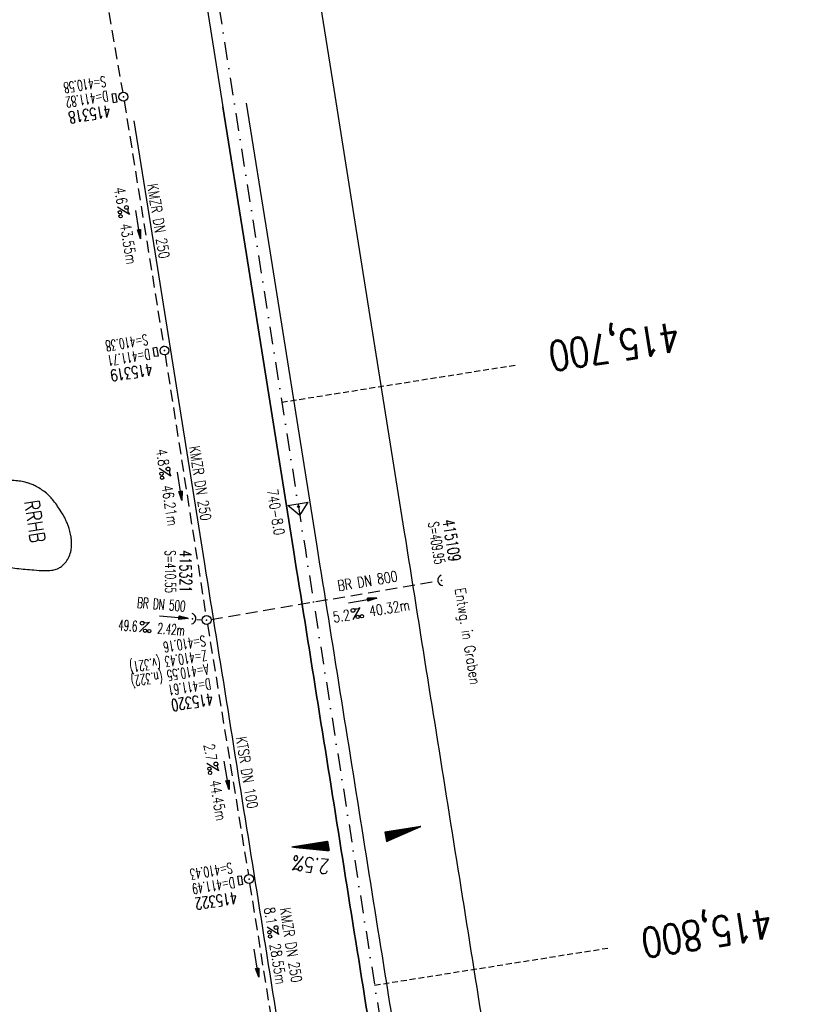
# Model space of a CAD drawing. Extents: x 447827 to 448299, y 438389 to 439851.
# Tile 19 of 21: x 447960 to 448092, y 439582 to 439749. Entities that reach past the tile are written whole.
import ezdxf
from ezdxf.enums import TextEntityAlignment as Align

# ---------------------------------------------------------------- set-up
doc = ezdxf.new("R2010")
doc.units = 0
doc.header["$LTSCALE"] = 2
doc.header["$MEASUREMENT"] = 0
for name, pattern in [('AUSGEZOGEN', [0]), ('GESTRICH-X2', [1.5, 1, -0.5]), ('GESTRICHELT', [0.75, 0.5, -0.25]), ('STRICHPT-X3', [3, 1.5, -0.75, 0, -0.75])]:
    doc.linetypes.add(name, pattern=pattern)
doc.layers.get('0').update_dxf_attribs({"linetype": 'AUSGEZOGEN'})
for name, color, linetype in [('ACHSE', 250, 'STRICHPT-X3'), ('FBR', 8, 'CONTINUOUS'), ('GEF', 7, 'CONTINUOUS'), ('HEKTOM', 250, 'GESTRICHELT'), ('KANAL', 7, 'GESTRICH-X2'), ('Netzknoten_PKT', 7, 'CONTINUOUS'), ('Netzknoten_PKT-NR', 7, 'CONTINUOUS'), ('Netzknoten_SIGNATUR', 7, 'CONTINUOUS'), ('PFEIL', 7, 'CONTINUOUS'), ('RRB', 4, 'AUSGEZOGEN'), ('SCHACHTNR', 6, 'CONTINUOUS'), ('SCHRIFT', 7, 'AUSGEZOGEN'), ('SCHSYMBOL', 7, 'AUSGEZOGEN'), ('TEXTO', 4, 'CONTINUOUS'), ('TEXTU', 4, 'CONTINUOUS')]:
    doc.layers.add(name, color=color, linetype=linetype)
doc.styles.add('ROMANS', font='romans.shx', dxfattribs={"width": 0.8})

# ---------------------------------------------------------------- blocks, each defined once
blk = doc.blocks.new('GST')
at = {"color": 0}
blk.add_circle((0, 0), 0.75, dxfattribs=at)
blk.add_point((0, 0), dxfattribs=at)
blk = doc.blocks.new('17')
blk.add_lwpolyline([(-0.76, -1.22), (0.75, -1.22), (0.75, -1.8), (-0.76, -1.8)], close=True)
blk.add_blockref('GST', (0, 0))
blk = doc.blocks.new('PFEIL2')
at = {"color": 0}
for p, q in [((0.88, 0), (-2.4, -0.01)), ((0.88, -0.27), (0.88, 0.28)), ((0.88, 0.28), (2.43, 0.01)), ((0.91, 0.27), (0.88, 0.26)), ((0.97, 0.26), (0.88, 0.25)), ((1.02, 0.25), (0.88, 0.23)), ((1.07, 0.24), (0.88, 0.21)), ((1.13, 0.23), (0.88, 0.19)), ((1.18, 0.22), (0.88, 0.17)), ((1.24, 0.21), (0.88, 0.15)), ((1.29, 0.21), (0.88, 0.14)), ((1.34, 0.2), (0.88, 0.12)), ((1.4, 0.19), (0.88, 0.1)), ((1.45, 0.18), (0.88, 0.08)), ((1.51, 0.17), (0.88, 0.06)), ((1.56, 0.16), (0.88, 0.04)), ((1.61, 0.15), (0.88, 0.02)), ((1.67, 0.14), (0.88, 0.01)), ((1.72, 0.13), (0.88, -0.01)), ((1.78, 0.12), (0.88, -0.03)), ((1.83, 0.11), (0.88, -0.05)), ((1.88, 0.1), (0.88, -0.07)), ((1.94, 0.09), (0.88, -0.09)), ((2.05, 0.08), (0.88, -0.12)), ((1.99, 0.08), (0.88, -0.11)), ((2.1, 0.07), (0.88, -0.14)), ((2.15, 0.06), (0.88, -0.16)), ((2.21, 0.05), (0.88, -0.18)), ((2.26, 0.04), (0.88, -0.2)), ((2.32, 0.03), (0.88, -0.22)), ((2.37, 0.02), (0.88, -0.23)), ((2.42, 0.01), (0.88, -0.25)), ((2.43, 0.01), (0.88, -0.27))]:
    blk.add_line(p, q, dxfattribs=at)
blk = doc.blocks.new('10')
blk.add_blockref('GST', (0, 0))
blk = doc.blocks.new('PROM')
blk.add_line((1.57, 1.82), (0.02, 0.02))
for centre, radius in [((0.32, 1.51), 0.317), ((0.94, 0.29), 0.283), ((1.64, 0.29), 0.283)]:
    blk.add_circle(centre, radius)
blk.add_arc((0.99, 2.68), 1.03, 239.1414, 303.3549)
blk = doc.blocks.new('42')
at = {"color": 0}
blk.add_arc((-0.02, -0.31), 0.91, 12.5363, 167.4637, dxfattribs=at)
blk.add_point((0, 0), dxfattribs=at)
blk = doc.blocks.new('40')
at = {"color": 0}
blk.add_arc((0.02, 0.31), 0.91, 192.5363, 347.4637, dxfattribs=at)
blk.add_point((0, 0), dxfattribs=at)
blk = doc.blocks.new('PKT')
at = {"color": 0}
blk.add_circle((0, 0), 0.15, dxfattribs=at)
blk.add_point((0, 0), dxfattribs=at)
blk = doc.blocks.new('Station_Netzknoten')
at = {"layer": 'Netzknoten_SIGNATUR'}
for p, q in [((-1.75, 0.5), (1.75, 0.5)), ((0, -1.5), (-1.75, 0.5)), ((0, -1.5), (1.75, 0.5))]:
    blk.add_line(p, q, dxfattribs=at)
blk.add_point((0, 0), dxfattribs=at)
blk = doc.blocks.new('*X5')
at = {"color": 0}
for p, q in [((725.83, 193.84), (727.44, 195.45)), ((725.83, 193.85), (727.43, 195.45)), ((725.83, 193.86), (727.42, 195.45)), ((725.83, 193.87), (727.41, 195.45)), ((725.83, 193.88), (727.4, 195.45)), ((725.83, 193.89), (727.39, 195.45)), ((725.83, 193.9), (727.38, 195.45)), ((725.83, 193.91), (727.37, 195.45)), ((725.83, 193.91), (727.37, 195.45)), ((725.83, 193.92), (727.36, 195.45)), ((725.83, 193.93), (727.35, 195.45)), ((725.83, 193.94), (727.34, 195.45)), ((725.83, 193.95), (727.33, 195.45)), ((725.83, 193.96), (727.32, 195.45)), ((725.83, 193.97), (727.31, 195.45)), ((725.83, 193.98), (727.3, 195.45)), ((725.83, 193.99), (727.29, 195.45)), ((725.83, 193.99), (727.29, 195.45)), ((725.83, 194), (727.28, 195.45)), ((725.83, 194.01), (727.27, 195.45)), ((725.83, 194.02), (727.26, 195.45)), ((725.83, 194.03), (727.25, 195.45)), ((725.83, 194.04), (727.24, 195.45)), ((725.83, 194.05), (727.23, 195.45)), ((725.83, 194.06), (727.22, 195.45)), ((725.83, 194.06), (727.21, 195.45)), ((725.83, 194.07), (727.21, 195.45)), ((725.83, 194.08), (727.2, 195.45)), ((725.83, 194.09), (727.19, 195.45)), ((725.83, 194.1), (727.18, 195.45)), ((725.83, 194.11), (727.17, 195.45)), ((725.83, 194.12), (727.16, 195.45)), ((725.83, 194.13), (727.15, 195.45)), ((725.83, 194.14), (727.14, 195.45)), ((725.83, 194.14), (727.14, 195.45)), ((725.83, 194.15), (727.13, 195.45)), ((725.83, 194.16), (727.12, 195.45)), ((725.83, 194.17), (727.11, 195.45)), ((725.83, 194.18), (727.1, 195.45)), ((725.83, 194.19), (727.09, 195.45)), ((725.83, 194.2), (727.08, 195.45)), ((725.83, 194.21), (727.07, 195.45)), ((725.83, 194.21), (727.06, 195.45)), ((725.83, 194.22), (727.06, 195.45)), ((725.83, 194.23), (727.05, 195.45)), ((725.83, 194.24), (727.04, 195.45)), ((725.83, 194.25), (727.03, 195.45)), ((725.83, 194.26), (727.02, 195.45)), ((725.83, 194.27), (727.01, 195.45)), ((725.83, 194.28), (727, 195.45)), ((725.83, 194.29), (726.99, 195.45)), ((725.83, 194.29), (726.99, 195.45)), ((725.83, 194.3), (726.98, 195.45)), ((725.83, 194.31), (726.97, 195.45)), ((725.83, 194.32), (726.96, 195.45)), ((725.83, 194.33), (726.95, 195.45)), ((725.83, 194.34), (726.94, 195.45)), ((725.83, 194.35), (726.93, 195.45)), ((725.83, 194.36), (726.92, 195.45)), ((725.83, 194.37), (726.91, 195.45)), ((725.83, 194.37), (726.91, 195.45)), ((725.83, 194.38), (726.9, 195.45)), ((725.83, 194.39), (726.89, 195.45)), ((725.83, 194.4), (726.88, 195.45)), ((725.83, 194.41), (726.87, 195.45)), ((725.83, 194.42), (726.86, 195.45)), ((725.83, 194.43), (726.85, 195.45)), ((725.83, 194.44), (726.84, 195.45)), ((725.83, 194.44), (726.83, 195.45)), ((725.83, 194.45), (726.83, 195.45)), ((725.83, 194.46), (726.82, 195.45)), ((725.83, 194.47), (726.81, 195.45)), ((725.83, 194.48), (726.8, 195.45)), ((725.83, 194.49), (726.79, 195.45)), ((725.83, 194.5), (726.78, 195.45)), ((725.83, 194.51), (726.77, 195.45)), ((725.83, 194.52), (726.76, 195.45)), ((725.83, 194.52), (726.76, 195.45)), ((725.83, 194.53), (726.75, 195.45)), ((725.83, 194.54), (726.74, 195.45)), ((725.83, 194.55), (726.73, 195.45)), ((725.83, 194.56), (726.72, 195.45)), ((725.83, 194.57), (726.71, 195.45)), ((725.83, 194.58), (726.7, 195.45)), ((725.83, 194.59), (726.69, 195.45)), ((725.83, 194.59), (726.68, 195.45)), ((725.83, 194.6), (726.68, 195.45)), ((725.83, 194.61), (726.67, 195.45)), ((725.83, 194.62), (726.66, 195.45)), ((725.83, 194.63), (726.65, 195.45)), ((725.83, 194.64), (726.64, 195.45)), ((725.83, 194.65), (726.63, 195.45)), ((725.83, 194.66), (726.62, 195.45)), ((725.83, 194.67), (726.61, 195.45)), ((725.83, 194.67), (726.61, 195.45)), ((725.83, 194.68), (726.6, 195.45)), ((725.83, 194.69), (726.59, 195.45)), ((725.83, 194.7), (726.58, 195.45)), ((725.83, 194.71), (726.57, 195.45)), ((725.83, 194.72), (726.56, 195.45)), ((725.83, 194.73), (726.55, 195.45)), ((725.83, 194.74), (726.54, 195.45)), ((725.83, 194.75), (726.53, 195.45)), ((725.83, 194.75), (726.53, 195.45)), ((725.83, 194.76), (726.52, 195.45)), ((725.83, 194.77), (726.51, 195.45)), ((725.83, 194.78), (726.5, 195.45)), ((725.83, 194.79), (726.49, 195.45)), ((725.83, 194.8), (726.48, 195.45)), ((725.83, 194.81), (726.47, 195.45)), ((725.83, 194.82), (726.46, 195.45)), ((725.83, 194.82), (726.45, 195.45)), ((725.83, 194.83), (726.45, 195.45)), ((725.83, 194.84), (726.44, 195.45)), ((725.83, 194.85), (726.43, 195.45)), ((725.83, 194.86), (726.42, 195.45)), ((725.83, 194.87), (726.41, 195.45)), ((725.83, 194.88), (726.4, 195.45)), ((725.83, 194.89), (726.39, 195.45)), ((725.83, 194.9), (726.38, 195.45)), ((725.83, 194.9), (726.38, 195.45)), ((725.83, 194.91), (726.37, 195.45)), ((725.83, 194.92), (726.36, 195.45)), ((725.83, 194.93), (726.35, 195.45)), ((725.83, 194.94), (726.34, 195.45)), ((725.83, 194.95), (726.33, 195.45)), ((725.83, 194.96), (726.32, 195.45)), ((725.83, 194.97), (726.31, 195.45)), ((725.83, 194.98), (726.3, 195.45)), ((725.83, 194.98), (726.3, 195.45)), ((725.83, 194.99), (726.29, 195.45)), ((725.83, 195), (726.28, 195.45)), ((725.83, 195.01), (726.27, 195.45)), ((725.83, 195.02), (726.26, 195.45)), ((725.83, 195.03), (726.25, 195.45)), ((725.83, 195.04), (726.24, 195.45)), ((725.83, 195.05), (726.23, 195.45)), ((725.83, 195.05), (726.22, 195.45)), ((725.83, 195.06), (726.22, 195.45)), ((725.83, 195.07), (726.21, 195.45)), ((725.83, 195.08), (726.2, 195.45)), ((725.83, 195.09), (726.19, 195.45)), ((725.83, 195.1), (726.18, 195.45)), ((725.83, 195.11), (726.17, 195.45)), ((725.83, 195.12), (726.16, 195.45)), ((725.83, 195.13), (726.15, 195.45)), ((725.83, 195.13), (726.15, 195.45)), ((725.83, 195.14), (726.14, 195.45)), ((725.83, 195.15), (726.13, 195.45)), ((725.83, 195.16), (726.12, 195.45)), ((725.83, 195.17), (726.11, 195.45)), ((725.83, 195.18), (726.1, 195.45)), ((725.83, 195.19), (726.09, 195.45)), ((725.83, 195.2), (726.08, 195.45)), ((725.83, 195.2), (726.07, 195.45)), ((725.83, 195.21), (726.07, 195.45)), ((725.83, 195.22), (726.06, 195.45)), ((725.83, 195.23), (726.05, 195.45)), ((725.83, 195.24), (726.04, 195.45)), ((725.83, 195.25), (726.03, 195.45)), ((725.83, 195.26), (726.02, 195.45)), ((725.83, 195.27), (726.01, 195.45)), ((725.83, 195.28), (726, 195.45)), ((725.83, 195.28), (726, 195.45)), ((725.83, 195.29), (725.99, 195.45)), ((725.83, 195.3), (725.98, 195.45)), ((725.83, 195.31), (725.97, 195.45)), ((725.83, 195.32), (725.96, 195.45)), ((725.83, 195.33), (725.95, 195.45)), ((725.83, 195.34), (725.94, 195.45)), ((725.83, 195.35), (725.93, 195.45)), ((725.83, 195.36), (725.92, 195.45)), ((725.83, 195.36), (725.92, 195.45)), ((725.83, 195.37), (725.91, 195.45)), ((725.83, 195.38), (725.9, 195.45)), ((725.83, 195.39), (725.89, 195.45)), ((725.83, 195.4), (725.88, 195.45)), ((725.83, 195.41), (725.87, 195.45)), ((725.83, 195.42), (725.86, 195.45)), ((725.83, 195.43), (725.85, 195.45)), ((725.83, 195.43), (725.84, 195.45)), ((725.83, 195.44), (725.84, 195.45)), ((725.83, 193.83), (727.43, 195.43)), ((725.83, 193.82), (727.43, 195.42)), ((725.83, 193.81), (727.43, 195.41)), ((725.83, 193.8), (727.42, 195.4)), ((725.83, 193.79), (727.42, 195.38)), ((725.83, 193.78), (727.42, 195.37)), ((725.83, 193.77), (727.41, 195.36)), ((725.83, 193.76), (727.41, 195.35)), ((725.83, 193.76), (727.41, 195.34)), ((725.83, 193.75), (727.4, 195.32)), ((725.83, 193.74), (727.4, 195.31)), ((725.83, 193.73), (727.4, 195.3)), ((725.83, 193.72), (727.4, 195.29)), ((725.83, 193.71), (727.39, 195.28)), ((725.83, 193.7), (727.39, 195.26)), ((725.83, 193.69), (727.39, 195.25)), ((725.83, 193.68), (727.38, 195.24)), ((725.83, 193.68), (727.38, 195.23)), ((725.83, 193.67), (727.38, 195.22)), ((725.83, 193.66), (727.37, 195.2)), ((725.83, 193.65), (727.37, 195.19)), ((725.83, 193.64), (727.37, 195.18)), ((725.83, 193.63), (727.36, 195.17)), ((725.83, 193.62), (727.36, 195.16)), ((725.83, 193.61), (727.36, 195.14)), ((725.83, 193.61), (727.35, 195.13)), ((725.83, 193.6), (727.35, 195.12)), ((725.83, 193.59), (727.35, 195.11)), ((725.83, 193.58), (727.34, 195.1)), ((725.83, 193.57), (727.34, 195.08)), ((725.83, 193.56), (727.34, 195.07)), ((725.83, 193.55), (727.34, 195.06)), ((725.83, 193.54), (727.33, 195.05)), ((725.83, 193.53), (727.33, 195.04)), ((725.83, 193.53), (727.33, 195.02)), ((725.83, 193.52), (727.32, 195.01)), ((725.83, 193.51), (727.32, 195)), ((725.83, 193.5), (727.32, 194.99)), ((725.83, 193.49), (727.31, 194.98)), ((725.83, 193.48), (727.31, 194.96)), ((725.83, 193.47), (727.31, 194.95)), ((725.83, 193.46), (727.3, 194.94)), ((725.83, 193.45), (727.3, 194.93)), ((725.83, 193.45), (727.3, 194.92)), ((725.83, 193.44), (727.29, 194.91)), ((725.83, 193.43), (727.29, 194.89)), ((725.83, 193.42), (727.29, 194.88)), ((725.83, 193.41), (727.29, 194.87)), ((725.83, 193.4), (727.28, 194.86)), ((725.83, 193.39), (727.28, 194.85)), ((725.83, 193.38), (727.28, 194.83)), ((725.83, 193.38), (727.27, 194.82)), ((725.83, 193.37), (727.27, 194.81)), ((725.83, 193.36), (727.27, 194.8)), ((725.83, 193.35), (727.26, 194.79)), ((725.83, 193.34), (727.26, 194.77)), ((725.83, 193.33), (727.26, 194.76)), ((725.83, 193.32), (727.25, 194.75)), ((725.83, 193.31), (727.25, 194.74)), ((725.83, 193.3), (727.25, 194.73)), ((725.83, 193.3), (727.24, 194.71)), ((725.83, 193.29), (727.24, 194.7)), ((725.83, 193.28), (727.24, 194.69)), ((725.83, 193.27), (727.23, 194.68)), ((725.83, 193.26), (727.23, 194.67)), ((725.83, 193.25), (727.23, 194.65)), ((725.83, 193.24), (727.23, 194.64)), ((725.83, 193.23), (727.22, 194.63)), ((725.83, 193.22), (727.22, 194.62)), ((725.83, 193.22), (727.22, 194.61)), ((725.83, 193.21), (727.21, 194.59)), ((725.83, 193.2), (727.21, 194.58)), ((725.83, 193.19), (727.21, 194.57)), ((725.83, 193.18), (727.2, 194.56)), ((725.83, 193.17), (727.2, 194.55)), ((725.83, 193.16), (727.2, 194.53)), ((725.83, 193.15), (727.19, 194.52)), ((725.83, 193.15), (727.19, 194.51)), ((725.83, 193.14), (727.19, 194.5)), ((725.83, 193.13), (727.18, 194.49)), ((725.83, 193.12), (727.18, 194.47)), ((725.83, 193.11), (727.18, 194.46)), ((725.83, 193.1), (727.17, 194.45)), ((725.83, 193.09), (727.17, 194.44)), ((725.83, 193.08), (727.17, 194.43)), ((725.83, 193.07), (727.17, 194.41)), ((725.83, 193.07), (727.16, 194.4)), ((725.83, 193.06), (727.16, 194.39)), ((725.83, 193.05), (727.16, 194.38)), ((725.83, 193.04), (727.15, 194.37)), ((725.83, 193.03), (727.15, 194.35)), ((725.83, 193.02), (727.15, 194.34)), ((725.83, 193.01), (727.14, 194.33)), ((725.83, 193), (727.14, 194.32)), ((725.83, 193), (727.14, 194.31)), ((725.83, 192.99), (727.13, 194.29)), ((725.83, 192.98), (727.13, 194.28)), ((725.83, 192.97), (727.13, 194.27)), ((725.83, 192.96), (727.12, 194.26)), ((725.83, 192.95), (727.12, 194.25)), ((725.83, 192.94), (727.12, 194.23)), ((725.83, 192.93), (727.11, 194.22)), ((725.83, 192.92), (727.11, 194.21)), ((725.83, 192.92), (727.11, 194.2)), ((725.83, 192.91), (727.11, 194.19)), ((725.83, 192.9), (727.1, 194.17)), ((725.83, 192.89), (727.1, 194.16)), ((725.83, 192.88), (727.1, 194.15)), ((725.83, 192.87), (727.09, 194.14)), ((725.83, 192.86), (727.09, 194.13)), ((725.83, 192.85), (727.09, 194.11)), ((725.83, 192.84), (727.08, 194.1)), ((725.83, 192.84), (727.08, 194.09)), ((725.83, 192.83), (727.08, 194.08)), ((725.83, 192.82), (727.07, 194.07)), ((725.83, 192.81), (727.07, 194.05)), ((725.83, 192.8), (727.07, 194.04)), ((725.83, 192.79), (727.06, 194.03)), ((725.83, 192.78), (727.06, 194.02)), ((725.83, 192.77), (727.06, 194.01)), ((725.83, 192.77), (727.05, 193.99)), ((725.83, 192.76), (727.05, 193.98)), ((725.83, 192.75), (727.05, 193.97)), ((725.83, 192.74), (727.05, 193.96)), ((725.83, 192.73), (727.04, 193.95)), ((725.83, 192.72), (727.04, 193.93)), ((725.83, 192.71), (727.04, 193.92)), ((725.83, 192.7), (727.03, 193.91)), ((725.83, 192.69), (727.03, 193.9)), ((725.83, 192.69), (727.03, 193.89)), ((725.83, 192.68), (727.02, 193.87)), ((725.83, 192.67), (727.02, 193.86)), ((725.83, 192.66), (727.02, 193.85)), ((725.83, 192.65), (727.01, 193.84)), ((725.83, 192.64), (727.01, 193.83)), ((725.83, 192.63), (727.01, 193.81)), ((725.83, 192.62), (727, 193.8)), ((725.83, 192.62), (727, 193.79)), ((725.83, 192.61), (727, 193.78)), ((725.83, 192.6), (726.99, 193.77)), ((725.83, 192.59), (726.99, 193.75)), ((725.83, 192.58), (726.99, 193.74)), ((725.83, 192.57), (726.99, 193.73)), ((725.83, 192.56), (726.98, 193.72)), ((725.83, 192.55), (726.98, 193.71)), ((725.83, 192.54), (726.98, 193.69)), ((725.83, 192.54), (726.97, 193.68)), ((725.83, 192.53), (726.97, 193.67)), ((725.83, 192.52), (726.97, 193.66)), ((725.83, 192.51), (726.96, 193.65)), ((725.83, 192.5), (726.96, 193.63)), ((725.83, 192.49), (726.96, 193.62)), ((725.83, 192.48), (726.95, 193.61)), ((725.83, 192.47), (726.95, 193.6)), ((725.83, 192.46), (726.95, 193.59)), ((725.83, 192.46), (726.94, 193.57)), ((725.83, 192.45), (726.94, 193.56)), ((725.83, 192.44), (726.94, 193.55)), ((725.83, 192.43), (726.94, 193.54)), ((725.83, 192.42), (726.93, 193.53)), ((725.83, 192.41), (726.93, 193.51)), ((725.83, 192.4), (726.93, 193.5)), ((725.83, 192.39), (726.92, 193.49)), ((725.83, 192.39), (726.92, 193.48)), ((725.83, 192.38), (726.92, 193.47)), ((725.83, 192.37), (726.91, 193.45)), ((725.83, 192.36), (726.91, 193.44)), ((725.83, 192.35), (726.91, 193.43)), ((725.83, 192.34), (726.9, 193.42)), ((725.83, 192.33), (726.9, 193.41)), ((725.83, 192.32), (726.9, 193.39)), ((725.83, 192.31), (726.89, 193.38)), ((725.83, 192.31), (726.89, 193.37)), ((725.83, 192.3), (726.89, 193.36)), ((725.83, 192.29), (726.88, 193.35)), ((725.83, 192.28), (726.88, 193.33)), ((725.83, 192.27), (726.88, 193.32)), ((725.83, 192.26), (726.88, 193.31)), ((725.83, 192.25), (726.87, 193.3)), ((725.83, 192.24), (726.87, 193.29)), ((725.83, 192.24), (726.87, 193.27)), ((725.83, 192.23), (726.86, 193.26)), ((725.83, 192.22), (726.86, 193.25)), ((725.83, 192.21), (726.86, 193.24)), ((725.83, 192.2), (726.85, 193.23)), ((725.83, 192.19), (726.85, 193.21)), ((725.83, 192.18), (726.85, 193.2)), ((725.83, 192.17), (726.84, 193.19)), ((725.83, 192.16), (726.84, 193.18)), ((725.83, 192.16), (726.84, 193.17)), ((725.83, 192.15), (726.83, 193.15)), ((725.83, 192.14), (726.83, 193.14)), ((725.83, 192.13), (726.83, 193.13)), ((725.83, 192.12), (726.82, 193.12)), ((725.83, 192.11), (726.82, 193.11)), ((725.83, 192.1), (726.82, 193.09)), ((725.83, 192.09), (726.82, 193.08)), ((725.83, 192.08), (726.81, 193.07)), ((725.83, 192.08), (726.81, 193.06)), ((725.83, 192.07), (726.81, 193.05)), ((725.83, 192.06), (726.8, 193.03)), ((725.83, 192.05), (726.8, 193.02)), ((725.83, 192.04), (726.8, 193.01)), ((725.83, 192.03), (726.79, 193)), ((725.83, 192.02), (726.79, 192.99)), ((725.83, 192.01), (726.79, 192.97)), ((725.83, 192.01), (726.78, 192.96)), ((725.83, 192), (726.78, 192.95)), ((725.83, 191.99), (726.78, 192.94)), ((725.83, 191.98), (726.77, 192.93)), ((725.83, 191.97), (726.77, 192.91)), ((725.83, 191.96), (726.77, 192.9)), ((725.83, 191.95), (726.76, 192.89)), ((725.83, 191.94), (726.76, 192.88)), ((725.83, 191.93), (726.76, 192.87)), ((725.83, 191.93), (726.76, 192.85)), ((725.83, 191.92), (726.75, 192.84)), ((725.83, 191.91), (726.75, 192.83)), ((725.83, 191.9), (726.75, 192.82)), ((725.83, 191.89), (726.74, 192.81)), ((725.83, 191.88), (726.74, 192.79)), ((725.83, 191.87), (726.74, 192.78)), ((725.83, 191.86), (726.73, 192.77)), ((725.83, 191.85), (726.73, 192.76)), ((725.83, 191.85), (726.73, 192.75)), ((725.83, 191.84), (726.72, 192.73)), ((725.83, 191.83), (726.72, 192.72)), ((725.83, 191.82), (726.72, 192.71)), ((725.83, 191.81), (726.71, 192.7)), ((725.83, 191.8), (726.71, 192.69)), ((725.83, 191.79), (726.71, 192.67)), ((725.83, 191.78), (726.7, 192.66)), ((725.83, 191.78), (726.7, 192.65)), ((725.83, 191.77), (726.7, 192.64)), ((725.83, 191.76), (726.7, 192.63)), ((725.83, 191.75), (726.69, 192.61)), ((725.83, 191.74), (726.69, 192.6)), ((725.83, 191.73), (726.69, 192.59)), ((725.83, 191.72), (726.68, 192.58)), ((725.83, 191.71), (726.68, 192.57)), ((725.83, 191.7), (726.68, 192.55)), ((725.83, 191.7), (726.67, 192.54)), ((725.83, 191.69), (726.67, 192.53)), ((725.83, 191.68), (726.67, 192.52)), ((725.83, 191.67), (726.66, 192.51)), ((725.83, 191.66), (726.66, 192.49)), ((725.83, 191.65), (726.66, 192.48)), ((725.83, 191.64), (726.65, 192.47)), ((725.83, 191.63), (726.65, 192.46)), ((725.83, 191.63), (726.65, 192.45)), ((725.83, 191.62), (726.64, 192.43)), ((725.83, 191.61), (726.64, 192.42)), ((725.83, 191.6), (726.64, 192.41)), ((725.83, 191.59), (726.64, 192.4)), ((725.83, 191.58), (726.63, 192.39)), ((725.83, 191.57), (726.63, 192.37)), ((725.83, 191.56), (726.63, 192.36)), ((725.83, 191.55), (726.62, 192.35)), ((725.83, 191.55), (726.62, 192.34)), ((725.83, 191.54), (726.62, 192.33)), ((725.83, 191.53), (726.61, 192.31)), ((725.83, 191.52), (726.61, 192.3)), ((725.83, 191.51), (726.61, 192.29)), ((725.83, 191.5), (726.6, 192.28)), ((725.83, 191.49), (726.6, 192.27)), ((725.83, 191.48), (726.6, 192.25)), ((725.83, 191.47), (726.59, 192.24)), ((725.83, 191.47), (726.59, 192.23)), ((725.83, 191.46), (726.59, 192.22)), ((725.83, 191.45), (726.59, 192.21)), ((725.83, 191.44), (726.58, 192.19)), ((725.83, 191.43), (726.58, 192.18)), ((725.83, 191.42), (726.58, 192.17)), ((725.83, 191.41), (726.57, 192.16)), ((725.83, 191.4), (726.57, 192.15)), ((725.83, 191.4), (726.57, 192.13)), ((725.83, 191.39), (726.56, 192.12)), ((725.83, 191.38), (726.56, 192.11)), ((725.83, 191.37), (726.56, 192.1)), ((725.83, 191.36), (726.55, 192.09)), ((725.83, 191.35), (726.55, 192.07)), ((725.83, 191.34), (726.55, 192.06)), ((725.83, 191.33), (726.54, 192.05)), ((725.83, 191.32), (726.54, 192.04)), ((725.83, 191.32), (726.54, 192.03)), ((725.83, 191.31), (726.53, 192.01)), ((725.83, 191.3), (726.53, 192)), ((725.83, 191.29), (726.53, 191.99)), ((725.83, 191.28), (726.53, 191.98)), ((725.83, 191.27), (726.52, 191.97)), ((725.83, 191.26), (726.52, 191.95)), ((725.83, 191.25), (726.52, 191.94)), ((725.83, 191.25), (726.51, 191.93)), ((725.83, 191.24), (726.51, 191.92)), ((725.83, 191.23), (726.51, 191.91)), ((725.83, 191.22), (726.5, 191.89)), ((725.83, 191.21), (726.5, 191.88)), ((725.83, 191.2), (726.5, 191.87)), ((725.83, 191.19), (726.49, 191.86)), ((725.83, 191.18), (726.49, 191.85)), ((725.83, 191.17), (726.49, 191.84)), ((725.83, 191.17), (726.48, 191.82)), ((725.83, 191.16), (726.48, 191.81)), ((725.83, 191.15), (726.48, 191.8)), ((725.83, 191.14), (726.47, 191.79)), ((725.83, 191.13), (726.47, 191.78)), ((725.83, 191.12), (726.47, 191.76)), ((725.83, 191.11), (726.47, 191.75)), ((725.83, 191.1), (726.46, 191.74)), ((725.83, 191.09), (726.46, 191.73)), ((725.83, 191.09), (726.46, 191.72)), ((725.83, 191.08), (726.45, 191.7)), ((725.83, 191.07), (726.45, 191.69)), ((725.83, 191.06), (726.45, 191.68)), ((725.83, 191.05), (726.44, 191.67)), ((725.83, 191.04), (726.44, 191.66)), ((725.83, 191.03), (726.44, 191.64)), ((725.83, 191.02), (726.43, 191.63)), ((725.83, 191.02), (726.43, 191.62)), ((725.83, 191.01), (726.43, 191.61)), ((725.83, 191), (726.42, 191.6)), ((725.83, 190.99), (726.42, 191.58)), ((725.83, 190.98), (726.42, 191.57)), ((725.83, 190.97), (726.41, 191.56)), ((725.83, 190.96), (726.41, 191.55)), ((725.83, 190.95), (726.41, 191.54)), ((725.83, 190.94), (726.41, 191.52)), ((725.83, 190.94), (726.4, 191.51)), ((725.83, 190.93), (726.4, 191.5)), ((725.83, 190.92), (726.4, 191.49)), ((725.83, 190.91), (726.39, 191.48)), ((725.83, 190.9), (726.39, 191.46)), ((725.83, 190.89), (726.39, 191.45)), ((725.83, 190.88), (726.38, 191.44)), ((725.83, 190.87), (726.38, 191.43)), ((725.83, 190.87), (726.38, 191.42)), ((725.83, 190.86), (726.37, 191.4)), ((725.83, 190.85), (726.37, 191.39)), ((725.83, 190.84), (726.37, 191.38)), ((725.83, 190.83), (726.36, 191.37)), ((725.83, 190.82), (726.36, 191.36)), ((725.83, 190.81), (726.36, 191.34)), ((725.83, 190.8), (726.35, 191.33)), ((725.83, 190.79), (726.35, 191.32)), ((725.83, 190.79), (726.35, 191.31)), ((725.83, 190.78), (726.35, 191.3)), ((725.83, 190.77), (726.34, 191.28)), ((725.83, 190.76), (726.34, 191.27)), ((725.83, 190.75), (726.34, 191.26)), ((725.83, 190.74), (726.33, 191.25)), ((725.83, 190.73), (726.33, 191.24)), ((725.83, 190.72), (726.33, 191.22)), ((725.83, 190.71), (726.32, 191.21)), ((725.83, 190.71), (726.32, 191.2)), ((725.83, 190.7), (726.32, 191.19)), ((725.83, 190.69), (726.31, 191.18)), ((725.83, 190.68), (726.31, 191.16)), ((725.83, 190.67), (726.31, 191.15)), ((725.83, 190.66), (726.3, 191.14)), ((725.83, 190.65), (726.3, 191.13)), ((725.83, 190.64), (726.3, 191.12)), ((725.83, 190.64), (726.29, 191.1)), ((725.83, 190.63), (726.29, 191.09)), ((725.83, 190.62), (726.29, 191.08)), ((725.83, 190.61), (726.29, 191.07)), ((725.83, 190.6), (726.28, 191.06)), ((725.83, 190.59), (726.28, 191.04)), ((725.83, 190.58), (726.28, 191.03)), ((725.83, 190.57), (726.27, 191.02)), ((725.83, 190.56), (726.27, 191.01)), ((725.83, 190.56), (726.27, 191)), ((725.83, 190.55), (726.26, 190.98)), ((725.83, 190.54), (726.26, 190.97)), ((725.83, 190.53), (726.26, 190.96)), ((725.83, 190.52), (726.25, 190.95)), ((725.83, 190.51), (726.25, 190.94)), ((725.83, 190.5), (726.25, 190.92)), ((725.83, 190.49), (726.24, 190.91)), ((725.83, 190.48), (726.24, 190.9)), ((725.83, 190.48), (726.24, 190.89)), ((725.83, 190.47), (726.24, 190.88)), ((725.83, 190.46), (726.23, 190.86)), ((725.83, 190.45), (726.23, 190.85)), ((725.83, 190.44), (726.23, 190.84)), ((725.83, 190.43), (726.22, 190.83)), ((725.83, 190.42), (726.22, 190.82)), ((725.83, 190.41), (726.22, 190.8)), ((725.83, 190.41), (726.21, 190.79)), ((725.83, 190.4), (726.21, 190.78)), ((725.83, 190.39), (726.21, 190.77)), ((725.83, 190.38), (726.2, 190.76)), ((725.83, 190.37), (726.2, 190.74)), ((725.83, 190.36), (726.2, 190.73)), ((725.83, 190.35), (726.19, 190.72)), ((725.83, 190.34), (726.19, 190.71)), ((725.83, 190.33), (726.19, 190.7)), ((725.83, 190.33), (726.18, 190.68)), ((725.83, 190.32), (726.18, 190.67)), ((725.83, 190.31), (726.18, 190.66)), ((725.83, 190.3), (726.18, 190.65)), ((725.83, 190.29), (726.17, 190.64)), ((725.83, 190.28), (726.17, 190.62)), ((725.83, 190.27), (726.17, 190.61)), ((725.83, 190.26), (726.16, 190.6)), ((725.83, 190.26), (726.16, 190.59)), ((725.83, 190.25), (726.16, 190.58)), ((725.83, 190.24), (726.15, 190.56)), ((725.83, 190.23), (726.15, 190.55)), ((725.83, 190.22), (726.15, 190.54)), ((725.83, 190.21), (726.14, 190.53)), ((725.83, 190.2), (726.14, 190.52)), ((725.83, 190.19), (726.14, 190.5)), ((725.83, 190.18), (726.13, 190.49)), ((725.83, 190.18), (726.13, 190.48)), ((725.83, 190.17), (726.13, 190.47)), ((725.83, 190.16), (726.12, 190.46)), ((725.83, 190.15), (726.12, 190.44)), ((725.83, 190.14), (726.12, 190.43)), ((725.83, 190.13), (726.12, 190.42)), ((725.83, 190.12), (726.11, 190.41)), ((725.83, 190.11), (726.11, 190.4)), ((725.83, 190.1), (726.11, 190.38)), ((725.83, 190.1), (726.1, 190.37)), ((725.83, 190.09), (726.1, 190.36)), ((725.83, 190.08), (726.1, 190.35)), ((725.83, 190.07), (726.09, 190.34)), ((725.83, 190.06), (726.09, 190.32)), ((725.83, 190.05), (726.09, 190.31)), ((725.83, 190.04), (726.08, 190.3)), ((725.83, 190.03), (726.08, 190.29)), ((725.83, 190.03), (726.08, 190.28)), ((725.83, 190.02), (726.07, 190.26)), ((725.83, 190.01), (726.07, 190.25)), ((725.83, 190), (726.07, 190.24)), ((725.83, 189.99), (726.06, 190.23)), ((725.83, 189.98), (726.06, 190.22)), ((725.83, 189.97), (726.06, 190.2)), ((725.83, 189.96), (726.06, 190.19)), ((725.83, 189.95), (726.05, 190.18)), ((725.83, 189.95), (726.05, 190.17)), ((725.83, 189.94), (726.05, 190.16)), ((725.83, 189.93), (726.04, 190.14)), ((725.83, 189.92), (726.04, 190.13)), ((725.83, 189.91), (726.04, 190.12)), ((725.83, 189.9), (726.03, 190.11)), ((725.83, 189.89), (726.03, 190.1)), ((725.83, 189.88), (726.03, 190.08)), ((725.83, 189.88), (726.02, 190.07)), ((725.83, 189.87), (726.02, 190.06)), ((725.83, 189.86), (726.02, 190.05)), ((725.83, 189.85), (726.01, 190.04)), ((725.83, 189.84), (726.01, 190.02)), ((725.83, 189.83), (726.01, 190.01)), ((725.83, 189.82), (726, 190)), ((725.83, 189.81), (726, 189.99)), ((725.83, 189.8), (726, 189.98)), ((725.83, 189.8), (726, 189.96)), ((725.83, 189.79), (725.99, 189.95)), ((725.83, 189.78), (725.99, 189.94)), ((725.83, 189.77), (725.99, 189.93)), ((725.83, 189.76), (725.98, 189.92)), ((725.83, 189.75), (725.98, 189.9)), ((725.83, 189.74), (725.98, 189.89)), ((725.83, 189.73), (725.97, 189.88)), ((725.83, 189.72), (725.97, 189.87)), ((725.83, 189.72), (725.97, 189.86)), ((725.83, 189.71), (725.96, 189.84)), ((725.83, 189.7), (725.96, 189.83)), ((725.83, 189.69), (725.96, 189.82)), ((725.83, 189.68), (725.95, 189.81)), ((725.83, 189.67), (725.95, 189.8)), ((725.83, 189.66), (725.95, 189.78)), ((725.83, 189.65), (725.94, 189.77)), ((725.83, 189.65), (725.94, 189.76)), ((725.83, 189.64), (725.94, 189.75)), ((725.83, 189.63), (725.94, 189.74)), ((725.83, 189.62), (725.93, 189.72)), ((725.83, 189.61), (725.93, 189.71)), ((725.83, 189.6), (725.93, 189.7)), ((725.83, 189.59), (725.92, 189.69)), ((725.83, 189.58), (725.92, 189.68)), ((725.83, 189.57), (725.92, 189.66)), ((725.83, 189.57), (725.91, 189.65)), ((725.83, 189.56), (725.91, 189.64)), ((725.83, 189.55), (725.91, 189.63)), ((725.83, 189.54), (725.9, 189.62)), ((725.83, 189.53), (725.9, 189.6)), ((725.83, 189.52), (725.9, 189.59)), ((725.83, 189.51), (725.89, 189.58)), ((725.83, 189.5), (725.89, 189.57)), ((725.83, 189.49), (725.89, 189.56)), ((725.83, 189.49), (725.89, 189.54)), ((725.83, 189.48), (725.88, 189.53)), ((725.83, 189.47), (725.88, 189.52)), ((725.83, 189.46), (725.88, 189.51)), ((725.83, 189.45), (725.87, 189.5)), ((725.83, 189.44), (725.87, 189.48)), ((725.83, 189.43), (725.87, 189.47)), ((725.83, 189.42), (725.86, 189.46)), ((725.83, 189.42), (725.86, 189.45)), ((725.83, 189.41), (725.86, 189.44)), ((725.83, 189.4), (725.85, 189.42)), ((725.83, 189.39), (725.85, 189.41)), ((725.83, 189.38), (725.85, 189.4)), ((725.83, 189.37), (725.84, 189.39)), ((725.83, 189.36), (725.84, 189.38)), ((725.83, 189.35), (725.84, 189.36)), ((725.83, 189.34), (725.83, 189.35)), ((725.83, 189.34), (725.83, 189.34))]:
    blk.add_line(p, q, dxfattribs=at)
blk = doc.blocks.new('GEF')
at = {"color": 0}
for p, q in [((0.01, 0.02), (0.01, 6.15)), ((1.62, 6.15), (0.01, 0.02)), ((0.01, 6.15), (1.62, 6.15))]:
    blk.add_line(p, q, dxfattribs=at)
blk.add_blockref('*X5', (-725.82, -189.3), dxfattribs=at)

msp = doc.modelspace()

# ---------------------------------------------------------------- linework, layer by layer
at = {"layer": 'ACHSE'}
for points in [[(448051.41, 439387.64, -0.000001), (448067.12, 439288.88, -0.000002), (448074.98, 439239.5)], [(448098.55, 439091.36, 0.000001), (448108.37, 439029.64, -0.000001), (448118.19, 438967.92, -0.000001), (448122.12, 438943.23, 0.000002), (448126.05, 438918.54, 0.000007)]]:
    msp.add_lwpolyline(points, format="xyb", dxfattribs=at)
at = {"layer": 'ACHSE', "flags": 128}
msp.add_lwpolyline([(447981.14, 439829.23), (447988.55, 439782.67), (447996.25, 439734.25), (448008.19, 439659.22), (448023.91, 439560.46), (448035.69, 439486.4), (448051.41, 439387.64)], dxfattribs=at)
at = {"layer": 'FBR'}
for points in [[(447997.48, 439834.72, -0.000003), (448005.34, 439785.34), (448013.04, 439736.92), (448016.8, 439713.32), (448024.98, 439661.89, -0.000001), (448032.84, 439612.51, 0.000002), (448040.7, 439563.13), (448050, 439504.67)], [(447978.72, 439831.73, -0.000003), (447986.58, 439782.35), (447994.28, 439733.94)], [(447978.72, 439831.73, -0.000003), (447986.58, 439782.35), (447994.28, 439733.94), (447998.04, 439710.34), (448006.22, 439658.91, -0.000001), (448014.08, 439609.53, 0.000002), (448021.93, 439560.15), (448032.25, 439495.33), (448021.93, 439560.15, -0.000002), (448014.08, 439609.53, 0.000001), (448006.22, 439658.91), (447998.04, 439710.34), (447994.28, 439733.94)], [(447998.23, 439734.57), (448001.99, 439710.97), (448010.17, 439659.54, -0.000001), (448018.03, 439610.16, 0.000002), (448025.88, 439560.78), (448036.33, 439495.12)], [(447979.22, 439731.54), (447982.97, 439707.94), (447991.16, 439656.51, -0.000001), (447999.02, 439607.13, 0.000002), (448006.87, 439557.75), (448015.07, 439506.26)]]:
    msp.add_lwpolyline(points, format="xyb", dxfattribs=at)
at = {"layer": 'HEKTOM'}
for p, q in [((448004.25, 439683.91), (448043.75, 439690.19)), ((448019.97, 439585.16), (448059.47, 439591.44))]:
    msp.add_line(p, q, dxfattribs=at)
at = {"layer": 'KANAL'}
for p, q in [((447970.41, 439776.5), (447977.31, 439736.38)), ((447977.56, 439734.91), (447984.25, 439693.41)), ((447984.5, 439691.91), (447991.41, 439647.75)), ((447992.25, 439647.12), (448030.53, 439653.59)), ((447989.84, 439647.12), (447990.78, 439647.06)), ((447991.66, 439646.25), (447998.59, 439603.87)), ((447998.81, 439602.38), (448003.06, 439575.69))]:
    msp.add_line(p, q, dxfattribs=at)
at = {"layer": 'RRB', "flags": 128}
msp.add_lwpolyline([(447951.89, 439659.22, 0.044984), (447952.66, 439658.14, 0.052183), (447953.49, 439657.35, 0.048149), (447954.33, 439656.82, 0.048884), (447955.23, 439656.48, 0.024379), (447956.69, 439656.15, 0.013397), (447959.37, 439655.76, 0.009351), (447962.28, 439655.48, 0.015405), (447964.06, 439655.39, 0.029875), (447965.28, 439655.44, 0.045996), (447966.05, 439655.6, 0.060384), (447966.48, 439655.78, 0.039361), (447967.08, 439656.19, 0.063223), (447967.73, 439656.88, 0.058352), (447968.24, 439657.77, 0.043894), (447968.57, 439658.81, 0.055723), (447968.67, 439659.67, 0.021278), (447968.63, 439660.63, 0.030755), (447968.54, 439661.29, 0.015275), (447968.29, 439662.31, 0.022212), (447968.07, 439662.99, 0.012687), (447967.82, 439663.63, 0.013877), (447967.55, 439664.2, 0.021192), (447967.12, 439664.99, 0.012479), (447966.3, 439666.26, 0.016654), (447965.61, 439667.21, 0.021588), (447965.03, 439667.89, 0.03315), (447964.39, 439668.49, 0.02736), (447963.54, 439669.12, 0.020903), (447962.68, 439669.63, 0.027792), (447961.99, 439669.96, 0.017777), (447961.34, 439670.19, 0.021569), (447960.79, 439670.34, 0.021585), (447959.74, 439670.54, 0.021306), (447958.67, 439670.65, 0.005373), (447958.28, 439670.66, 0.006414), (447957.96, 439670.67, 0.026377), (447957.53, 439670.65, 0.016039), (447956.82, 439670.56, 0.053328), (447956.09, 439670.36, 0.032576), (447954.97, 439669.83, 0.029635), (447954.05, 439669.25, 0.03281), (447953.28, 439668.62, 0.027619), (447952.55, 439667.85, 0.034579), (447952.04, 439667.17, 0.022053), (447951.67, 439666.53, 0.022899), (447951.37, 439665.89, 0.028243), (447951.14, 439665.2, 0.023308), (447950.94, 439664.34, 0.03957), (447950.82, 439663.21, 0.038158), (447950.88, 439662.04, 0.022299), (447951.02, 439661.26, 0.027604), (447951.19, 439660.65, 0.032125), (447951.4, 439660.13, 0.0176)], format="xyb", close=True, dxfattribs=at)

# ---------------------------------------------------------------- block references
at = {"layer": 'GEF', "xscale": -1, "rotation": 99.02481258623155}
msp.add_blockref('GEF', (448027.79, 439612.06), dxfattribs=at)
at = {"layer": 'GEF', "rotation": 279.0569822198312}
msp.add_blockref('GEF', (448005.92, 439608.58), dxfattribs=at)
at = {"layer": 'Netzknoten_PKT'}
msp.add_blockref('PKT', (448007.08, 439666.21), dxfattribs=at)
at = {"layer": 'Netzknoten_SIGNATUR', "rotation": 9.059596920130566}
msp.add_blockref('Station_Netzknoten', (448007.08, 439666.21), dxfattribs=at)
at = {"layer": 'PFEIL'}
for p, rotation in [((447979.92, 439713.99), 279.1734000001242), ((447986.96, 439669.67), 278.8938000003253), ((448017.93, 439650.29), 9.600099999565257), ((447985.95, 439647.46), 355.334600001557), ((447994.91, 439620.7), 279.2977000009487), ((447999.95, 439588.88), 279.0211000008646)]:
    msp.add_blockref('PFEIL2', p, dxfattribs=dict(at, rotation=rotation))
at = {"layer": 'SCHSYMBOL'}
for name, p, rotation in [('17', (447977.43, 439735.65), 279.0410999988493), ('17', (447984.38, 439692.65), 279.0410999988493), ('40', (448031.28, 439653.72), 279.0410999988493), ('42', (447989.11, 439647.2), 266.788641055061), ('10', (447991.52, 439647), 279.0410999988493), ('17', (447998.7, 439603.13), 279.0410999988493)]:
    msp.add_blockref(name, p, dxfattribs=dict(at, rotation=rotation))
at = {"layer": 'TEXTU'}
for p, rotation in [((447976.4, 439716.97), 279.1734000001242), ((447983.45, 439672.67), 278.8938000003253), ((448016.24, 439647.09), 9.600099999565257), ((447980.15, 439644.98), 355.3346000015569), ((447991.55, 439622.69), 279.2977000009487), ((448001.73, 439594.99), 279.0211000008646)]:
    msp.add_blockref('PROM', p, dxfattribs=dict(at, rotation=rotation))

# ---------------------------------------------------------------- texts
at = {"layer": 'GEF', "style": 'ROMANS', "width": 0.8}
msp.add_text('2.5%%%', height=2.5, rotation=173.2091, dxfattribs=at).set_placement((448012.43, 439606.39))
at = {"layer": 'HEKTOM', "style": 'ROMANS', "width": 0.8}
for s, p in [('415,700', (448071.15, 439697.55)), ('415,800', (448086.82, 439598.17))]:
    msp.add_text(s, height=5, rotation=189.0411, dxfattribs=at).set_placement(p)
at = {"layer": 'Netzknoten_PKT-NR', "style": 'ROMANS', "width": 0.75}
msp.add_text('740-8.0', height=1.8, rotation=279.0634, dxfattribs=at).set_placement((448002.99, 439661.25), align=Align.RIGHT)
at = {"layer": 'RRB', "style": 'ROMANS', "width": 0.8}
msp.add_text('RRHB', height=2.5, rotation=279.0412, dxfattribs=at).set_placement((447960.62, 439667.09))
at = {"layer": 'SCHACHTNR', "style": 'ROMANS'}
for s, height, rotation, width, p in [('S=410.58', 1.8, 189.0411, 0.6, (447974.32, 439739.16)), ('D=411.82', 1.8, 189.0411, 0.6, (447974.7, 439736.69)), ('415318', 2, 189.0411, 0.7, (447975.11, 439734.23)), ('S=410.38', 1.8, 189.0411, 0.6, (447981.41, 439695.41)), ('D=411.71', 1.8, 189.0411, 0.6, (447981.81, 439692.94)), ('415319', 2, 189.0411, 0.7, (447982.19, 439690.47)), ('S=409.95', 1.8, 279.0411, 0.6, (448029.01, 439663.48)), ('415109', 2, 279.0411, 0.7, (448031.47, 439663.88)), ('S=410.55', 1.8, 270.2208, 0.6, (447984.47, 439658.81)), ('415321', 2, 270.2208, 0.7, (447986.97, 439658.83)), ('S=410.16', 1.8, 189.0411, 0.6, (447991.2, 439644.4)), ('Z=410.43 (v.321)', 1.8, 189.0411, 0.6, (447991.44, 439641.93)), ('A=410.55 (n.322)', 1.8, 189.0411, 0.6, (447991.71, 439639.58)), ('D=411.61', 1.8, 189.0411, 0.6, (447992.08, 439637.11)), ('415320', 2, 189.0411, 0.7, (447992.49, 439634.64)), ('S=410.43', 1.8, 189.0411, 0.6, (447995.72, 439605.91)), ('D=411.49', 1.8, 189.0411, 0.6, (447996.12, 439603.44)), ('415322', 2, 189.0411, 0.7, (447996.53, 439600.97))]:
    msp.add_text(s, height=height, rotation=rotation, dxfattribs=dict(at, width=width)).set_placement(p)
at = {"layer": 'SCHRIFT', "style": 'ROMANS', "width": 0.8}
msp.add_text('Entwg. in Graben', height=1.8, rotation=279.2211, dxfattribs=at).set_placement((448033.54, 439652.32))
at = {"layer": 'TEXTO', "style": 'ROMANS'}
for s, rotation, width, p in [('KMZR DN 250', 279.1734, 0.75, (447982.49, 439714.45)), ('KMZR DN 250', 278.8938, 0.75, (447989.56, 439670.04)), ('BR DN 800', 9.6001, 0.75, (448018.91, 439652.74)), ('BR DN 500', 355.3346, 0.6, (447983.79, 439648.75)), ('KTSR DN 100', 279.2977, 0.75, (447997.47, 439621.04)), ('KMZR DN 250', 279.0211, 0.75, (448004.92, 439591.81))]:
    msp.add_text(s, height=1.8, rotation=rotation, dxfattribs=dict(at, width=width)).set_placement(p, align=Align.CENTER)
at = {"layer": 'TEXTU', "style": 'ROMANS'}
for s, rotation, width, p in [('4.6', 279.1734, 0.75, (447975.88, 439720.16)), ('43.55m', 279.1734, 0.75, (447976.88, 439714)), ('4.8', 278.8938, 0.75, (447982.97, 439675.84)), ('46.21m', 278.8938, 0.75, (447983.91, 439669.69)), ('40.32m', 9.6001, 0.75, (448019.2, 439647.58)), ('5.2', 9.6001, 0.75, (448013.08, 439646.55)), ('49.6', 355.3346, 0.6, (447976.5, 439645.29)), ('2.42m', 355.3346, 0.6, (447983.15, 439644.73)), ('2.7', 279.2977, 0.75, (447991.04, 439625.86)), ('44.45m', 279.2977, 0.75, (447992.04, 439619.74)), ('8.1', 279.0211, 0.75, (448001.23, 439598.19)), ('28.55m', 279.0211, 0.75, (448002.2, 439592.04))]:
    msp.add_text(s, height=1.8, rotation=rotation, dxfattribs=dict(at, width=width)).set_placement(p)

doc.saveas('drawing.dxf')
